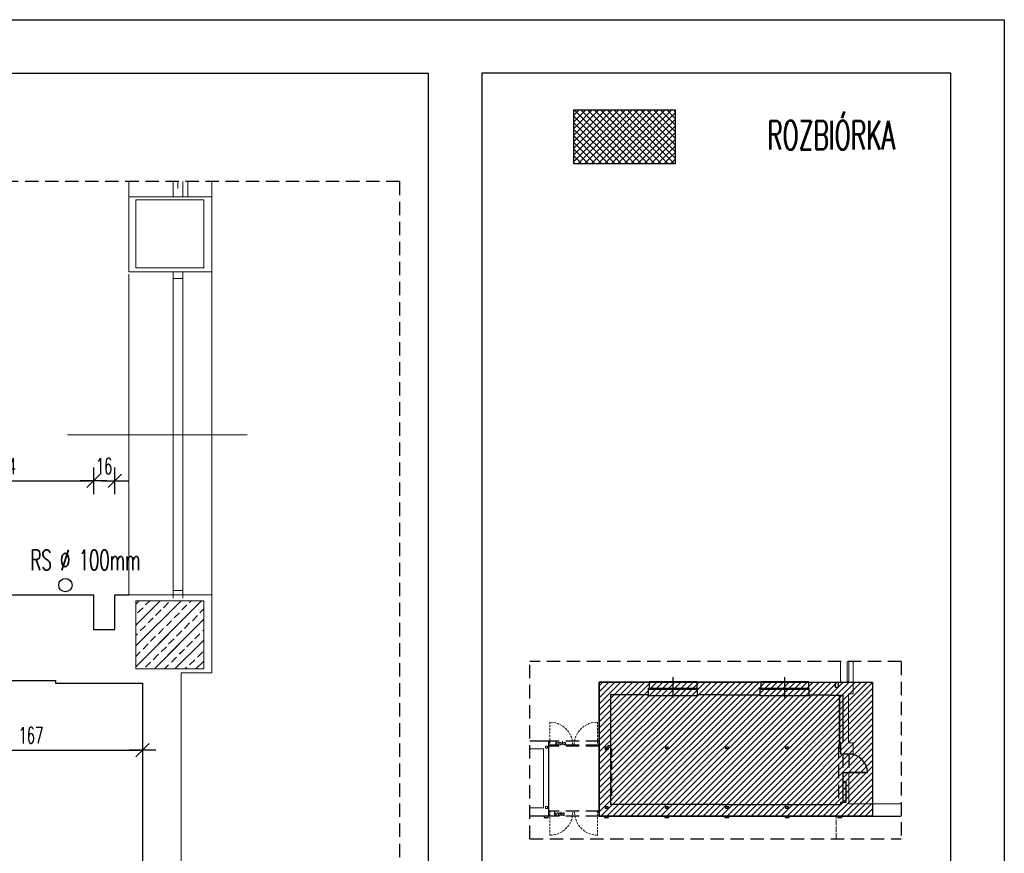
# Model space of a CAD drawing. Extents: x 678233 to 771511, y -128679 to -91169.
# Tile 41 of 62: x 758469 to 759205, y -94545 to -93922. Entities that reach past the tile are written whole.
import ezdxf
from ezdxf.enums import TextEntityAlignment as Align

# ---------------------------------------------------------------- set-up
doc = ezdxf.new("R2010")
doc.units = 0
doc.linetypes.add('DASHED', pattern=[0.75, 0.5, -0.25])
doc.linetypes.add('HIDDEN', pattern=[9.525, 6.35, -3.175])
doc.layers.get('0').update_dxf_attribs({"linetype": 'CONTINUOUS'})
doc.layers.get('Defpoints').update_dxf_attribs({"linetype": 'CONTINUOUS'})
for name, color, linetype in [('1_WYBURZENIA', 40, 'CONTINUOUS'), ('DRZWI', 2, 'CONTINUOUS'), ('h', 8, 'CONTINUOUS'), ('hatch', 8, 'CONTINUOUS'), ('MEBLE', 4, 'CONTINUOUS'), ('OKNA', 4, 'CONTINUOUS'), ('PDF_686_ZS31_Felińskiego13_XRF_Parter$PR-ściany', 7, 'CONTINUOUS'), ('PDF_686_ZS31_Felińskiego13_XRF_Parter$SC-SLUPY', 7, 'CONTINUOUS'), ('PDF_686_ZS31_Felińskiego13_XRF_Parter$SCIANY', 7, 'CONTINUOUS'), ('PRZEKROJOWE', 7, 'CONTINUOUS'), ('PRZERYWANA', 9, 'DASHED'), ('tabelka', 2, 'CONTINUOUS'), ('WIDOKOWE', 2, 'CONTINUOUS'), ('wyburzenia', 3, 'CONTINUOUS'), ('WYMIAROWE', 1, 'CONTINUOUS')]:
    doc.layers.add(name, color=color, linetype=linetype)
for name, color, linetype, true_color in [('PDF_686_ZS31_Felińskiego13_XRF_Parter$IA_1_widok', 9, 'CONTINUOUS', 0x808080), ('PDF_686_ZS31_Felińskiego13_XRF_Parter$OKNA', 9, 'CONTINUOUS', 0x808080), ('PDF_686_ZS31_Felińskiego13_XRF_Parter$powzabudowy', 9, 'CONTINUOUS', 0x808080), ('PDF_686_ZS31_Felińskiego13_XRF_Parter$TEKST', 9, 'CONTINUOUS', 0x808080), ('PDF_686_ZS31_Felińskiego13_XRF_Parter$widok', 9, 'CONTINUOUS', 0x808080), ('PDF_686_ZS31_Felińskiego13_XRF_Parter$widoki', 9, 'CONTINUOUS', 0x808080)]:
    doc.layers.add(name, color=color, linetype=linetype, true_color=true_color)
doc.styles.add('ROMANTS', font='ROMANS.shx', dxfattribs={"width": 0.6})
doc.dimstyles.new('WYMIAR1', dxfattribs={"dimtxt": 5, "dimasz": 1.5, "dimexe": 1.25, "dimexo": 0.625, "dimgap": 0.7, "dimtad": 1, "dimdec": 1, "dimdsep": 46, "dimtxsty": 'Standard', "dimblk1": 'WYMIAR1', "dimblk2": 'WYMIAR1', "dimsah": 1, "dimcen": 2.5, "dimse1": 1, "dimse2": 1, "dimclrd": 256, "dimclrt": 2, "dimadec": 0, "dimazin": 0, "dimtfac": 1, "dimtdec": 1, "dimtofl": 0, "dimtmove": 0, "dimatfit": 3, "dimldrblk": 'WYMIAR1', "dimfxl": 1, "dimtolj": 1, "dimtzin": 0, "dimarcsym": 0})

# ---------------------------------------------------------------- blocks, each defined once
blk = doc.blocks.new('WYMIAR1')
at = {"layer": 'WYMIAROWE'}
for p, q in [((0, 5), (0, -5)), ((0, 0), (-5, 0)), ((5, 0), (0, 0))]:
    blk.add_line(p, q, dxfattribs=at)
at = {"layer": 'WYMIAROWE', "color": 2}
blk.add_line((-2.5, -2.5), (2.5, 2.5), dxfattribs=at)
blk = doc.blocks.new('*D22')
at = {"layer": 'Defpoints', "color": 0, "transparency": 16777216}
for p in [(758523.94, -94266.58), (758389.94, -94322.64), (758523.94, -94322.64)]:
    blk.add_point(p, dxfattribs=at)
at = {"layer": 'WYMIAROWE', "color": 1, "lineweight": -2, "transparency": 16777216}
blk.add_line((758391.94, -94266.58), (758521.94, -94266.58), dxfattribs=at)
at = {"layer": 'WYMIAROWE', "color": 1, "lineweight": -2, "transparency": 16777216, "xscale": 2, "yscale": 2, "zscale": 2, "rotation": 180}
blk.add_blockref('WYMIAR1', (758389.94, -94266.58), dxfattribs=at)
at = {"layer": 'WYMIAROWE', "color": 1, "lineweight": -2, "transparency": 16777216, "xscale": 2, "yscale": 2, "zscale": 2}
blk.add_blockref('WYMIAR1', (758523.94, -94266.58), dxfattribs=at)
at = {"layer": 'WYMIAROWE', "color": 4, "transparency": 16777216, "insert": (758456.94, -94255.58), "char_height": 12, "attachment_point": 5, "style": 'ROMANTS'}
blk.add_mtext('\\A1;134', dxfattribs=at)
blk = doc.blocks.new('DOT1')
at = {"color": 1, "ltscale": 5}
for p, q in [((0, 33.36), (0, -33.36)), ((29.4, 0), (-47.89, 0))]:
    blk.add_line(p, q, dxfattribs=at)
at = {"color": 8, "ltscale": 5, "const_width": 7.48}
blk.add_lwpolyline([(-3.74, 0, 1), (3.74, 0, 1)], format="xyb", close=True, dxfattribs=at)
blk = doc.blocks.new('*D23')
at = {"layer": 'Defpoints', "color": 0, "transparency": 16777216}
for p in [(758539.94, -94266.58), (758523.94, -94322.64), (758539.94, -94322.64)]:
    blk.add_point(p, dxfattribs=at)
at = {"layer": 'WYMIAROWE', "color": 1, "lineweight": -2, "transparency": 16777216}
for p, q in [((758521.94, -94266.58), (758519.94, -94266.58)), ((758541.94, -94266.58), (758543.94, -94266.58))]:
    blk.add_line(p, q, dxfattribs=at)
at = {"layer": 'WYMIAROWE', "color": 1, "lineweight": -2, "transparency": 16777216, "xscale": 2, "yscale": 2, "zscale": 2}
blk.add_blockref('WYMIAR1', (758523.94, -94266.58), dxfattribs=at)
at = {"layer": 'WYMIAROWE', "color": 1, "lineweight": -2, "transparency": 16777216, "xscale": 2, "yscale": 2, "zscale": 2, "rotation": 180}
blk.add_blockref('WYMIAR1', (758539.94, -94266.58), dxfattribs=at)
at = {"layer": 'WYMIAROWE', "color": 4, "transparency": 16777216, "insert": (758531.94, -94255.58), "char_height": 12, "attachment_point": 5, "style": 'ROMANTS'}
blk.add_mtext('\\A1;16', dxfattribs=at)
blk = doc.blocks.new('*D20')
at = {"layer": 'Defpoints', "color": 0, "transparency": 16777216}
for p in [(758539.94, -94203.63), (757346.94, -94351.79), (758539.94, -95143.26)]:
    blk.add_point(p, dxfattribs=at)
at = {"layer": 'WYMIAROWE', "color": 1, "lineweight": -2, "transparency": 16777216}
blk.add_line((757348.94, -95143.26), (758537.94, -95143.26), dxfattribs=at)
at = {"layer": 'WYMIAROWE', "color": 1, "lineweight": -2, "transparency": 16777216, "xscale": 2, "yscale": 2, "zscale": 2, "rotation": 180}
blk.add_blockref('WYMIAR1', (757346.94, -95143.26), dxfattribs=at)
at = {"layer": 'WYMIAROWE', "color": 1, "lineweight": -2, "transparency": 16777216, "xscale": 2, "yscale": 2, "zscale": 2}
blk.add_blockref('WYMIAR1', (758539.94, -95143.26), dxfattribs=at)
at = {"layer": 'WYMIAROWE', "color": 4, "transparency": 16777216, "insert": (757943.44, -95122.26), "char_height": 12, "attachment_point": 5, "style": 'ROMANTS'}
blk.add_mtext('\\A1;\\P1193', dxfattribs=at)
blk = doc.blocks.new('*D29')
at = {"layer": 'Defpoints', "color": 0, "transparency": 16777216}
for p in [(758393.69, -94415.79), (758560.69, -94417.79), (758560.69, -94467.83)]:
    blk.add_point(p, dxfattribs=at)
at = {"layer": 'WYMIAROWE', "color": 1, "lineweight": -2, "transparency": 16777216}
blk.add_line((758395.69, -94467.83), (758558.69, -94467.83), dxfattribs=at)
at = {"layer": 'WYMIAROWE', "color": 1, "lineweight": -2, "transparency": 16777216, "xscale": 2, "yscale": 2, "zscale": 2, "rotation": 180}
blk.add_blockref('WYMIAR1', (758393.69, -94467.83), dxfattribs=at)
at = {"layer": 'WYMIAROWE', "color": 1, "lineweight": -2, "transparency": 16777216, "xscale": 2, "yscale": 2, "zscale": 2}
blk.add_blockref('WYMIAR1', (758560.69, -94467.83), dxfattribs=at)
at = {"layer": 'WYMIAROWE', "color": 4, "transparency": 16777216, "insert": (758477.19, -94456.83), "char_height": 12, "attachment_point": 5, "style": 'ROMANTS'}
blk.add_mtext('\\A1;167', dxfattribs=at)

msp = doc.modelspace()

# ---------------------------------------------------------------- hatches: boundary and pattern name
at = {"layer": 'hatch'}
h = msp.add_hatch(dxfattribs=at)
h.set_pattern_fill('ANSI31', color=256)
h.paths.add_polyline_path([(758902.11, -94416.98), (759106.57, -94416.98), (759106.57, -94517.25), (758902.11, -94517.25)])
at = {"layer": 'wyburzenia'}
h = msp.add_hatch(dxfattribs=at)
h.set_pattern_fill('_USER', color=256, scale=3.5, angle=45, style=0, double=1, pattern_type=0)
h.set_pattern_definition([(45, (518770.521, -71843.36), (-2.474873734, 2.474873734), []), (135, (518770.521, -71843.36), (-2.474873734, -2.474873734), [])])
h.paths.add_polyline_path([(758883.12, -93989.17), (758959.05, -93989.17), (758959.05, -94029.63), (758883.12, -94029.63)])

# ---------------------------------------------------------------- linework, layer by layer
at = {"layer": '1_WYBURZENIA'}
msp.add_lwpolyline([(758902.11, -94416.98), (759106.57, -94416.98), (759106.57, -94517.25), (758902.11, -94517.25)], close=True, dxfattribs=at)
at = {"layer": 'Defpoints'}
for p, q in [((758539.94, -94351.79), (758550.51, -94351.79)), ((758939.46, -94416.98), (758939.46, -94421.48)), ((758975.01, -94416.98), (758975.01, -94421.48)), ((758975.57, -94426.58), (758975.57, -94421.48)), ((759023.01, -94416.98), (759023.01, -94421.48)), ((759058.56, -94416.98), (759058.56, -94421.48)), ((759059.12, -94426.58), (759059.12, -94421.48)), ((759081.06, -94420.88), (759081.06, -94416.98)), ((759081.06, -94416.98), (759082.64, -94416.98)), ((759084.17, -94470.75), (759091.93, -94470.75)), ((759086.42, -94491.3), (759086.42, -94507.13)), ((759012.37, -94508.55), (759050.11, -94508.55)), ((759081.17, -94508.55), (759082.52, -94508.55)), ((759086.42, -94507.13), (759082.52, -94507.13)), ((759082.52, -94507.13), (759082.52, -94508.55))]:
    msp.add_line(p, q, dxfattribs=at)
msp.add_lwpolyline([(757105.03, -93921.74), (759205.03, -93921.74), (759205.03, -95406.74), (757105.03, -95406.74)], close=True, dxfattribs=at)
at = {"layer": 'DRZWI'}
for p, q in [((759088.78, -94484.24), (759102.8, -94484.24)), ((759088.78, -94484.55), (759102.8, -94484.55))]:
    msp.add_line(p, q, dxfattribs=at)
msp.add_arc((759088.77, -94484.87), 14.03, 1.29788, 89.98961, dxfattribs=at)
at = {"layer": 'h'}
for points in [[(758555.6, -94358.82), (758558.14, -94356.28)], [(758555.6, -94374.52), (758573.84, -94356.28)], [(758555.6, -94389.79), (758589.54, -94356.28)], [(758555.6, -94358.82), (758558.14, -94356.28)], [(758555.6, -94374.52), (758573.84, -94356.28)], [(758555.6, -94389.79), (758589.54, -94356.28)], [(758555.6, -94405.49), (758604.81, -94356.28)], [(758562.81, -94359.25), (758566.2, -94356.28)], [(758562.81, -94359.25), (758566.2, -94356.28)], [(758595.9, -94357.55), (758597.17, -94356.28)], [(758556.87, -94365.19), (758561.11, -94361.37)], [(758556.87, -94365.19), (758561.11, -94361.37)], [(758570.45, -94367.31), (758574.69, -94363.06)], [(758570.45, -94367.31), (758574.69, -94363.06)], [(758576.39, -94361.37), (758580.2, -94357.55)], [(758576.39, -94361.37), (758580.2, -94357.55)], [(758589.96, -94363.06), (758593.78, -94359.25)], [(758603.54, -94365.19), (758606.51, -94362.22)], [(758555.6, -94405.49), (758589.69, -94371.4)], [(758564.93, -94372.82), (758568.75, -94369)], [(758564.93, -94372.82), (758568.75, -94369)], [(758569.6, -94407.19), (758606.51, -94369.85)], [(758578.51, -94374.94), (758582.33, -94371.13)], [(758578.51, -94374.94), (758582.33, -94371.13)], [(758584.45, -94369), (758588.27, -94365.19)], [(758584.45, -94369), (758588.27, -94365.19)], [(758598.02, -94371.13), (758601.84, -94367.31)], [(758558.99, -94378.76), (758562.81, -94374.94)], [(758558.99, -94378.76), (758562.81, -94374.94)], [(758572.57, -94380.88), (758576.39, -94377.06)], [(758572.57, -94380.88), (758576.39, -94377.06)], [(758586.14, -94382.58), (758589.96, -94378.76)], [(758586.14, -94382.58), (758589.96, -94378.76)], [(758592.08, -94377.06), (758595.9, -94372.82)], [(758605.66, -94378.76), (758606.51, -94377.91)], [(758555.6, -94382.16), (758556.87, -94380.88)], [(758555.6, -94382.16), (758556.87, -94380.88)], [(758566.63, -94386.4), (758570.45, -94382.58)], [(758566.63, -94386.4), (758570.45, -94382.58)], [(758580.2, -94388.52), (758584.45, -94384.7)], [(758580.2, -94388.52), (758584.45, -94384.7)], [(758584.87, -94407.19), (758606.51, -94385.55)], [(758599.72, -94384.7), (758603.54, -94380.88)], [(758561.11, -94392.34), (758564.93, -94388.52)], [(758561.11, -94392.34), (758564.93, -94388.52)], [(758569.6, -94407.19), (758589.69, -94386.87)], [(758574.69, -94394.46), (758578.51, -94390.64)], [(758574.69, -94394.46), (758578.51, -94390.64)], [(758588.27, -94396.16), (758592.08, -94392.34)], [(758593.78, -94390.64), (758598.02, -94386.4)], [(758555.6, -94397.85), (758558.99, -94394.46)], [(758555.6, -94397.85), (758558.99, -94394.46)], [(758568.75, -94400.4), (758572.57, -94396.16)], [(758568.75, -94400.4), (758572.57, -94396.16)], [(758582.33, -94402.1), (758586.14, -94398.28)], [(758582.33, -94402.1), (758586.14, -94398.28)], [(758588.27, -94396.16), (758589.69, -94394.73)], [(758595.9, -94404.22), (758599.72, -94400.4)], [(758601.84, -94398.28), (758605.66, -94394.46)], [(758562.81, -94405.91), (758566.63, -94402.1)], [(758562.81, -94405.91), (758566.63, -94402.1)], [(758577.23, -94407.19), (758580.2, -94404.22)], [(758577.23, -94407.19), (758580.2, -94404.22)], [(758584.87, -94407.19), (758589.69, -94402.37)], [(758592.93, -94407.19), (758593.78, -94405.91)], [(758600.57, -94407.19), (758606.51, -94401.25)]]:
    msp.add_lwpolyline(points, dxfattribs=at)
at = {"layer": 'MEBLE', "color": 8, "linetype": 'HIDDEN'}
for p, q in [((758911.27, -94466.6), (758911.27, -94486.1)), ((758911.27, -94486.1), (758911.27, -94505.6))]:
    msp.add_line(p, q, dxfattribs=at)
at = {"layer": 'MEBLE'}
msp.add_lwpolyline([(759081.92, -94465.35), (759081.92, -94465.35), (759081.92, -94426.88), (759081.92, -94426.88)], close=True, dxfattribs=at)
at = {"layer": 'OKNA'}
for p, q in [((758957.23, -94413.21), (758957.23, -94428.48)), ((759040.78, -94413.21), (759040.78, -94428.48)), ((758938.89, -94421.48), (758975.57, -94421.48)), ((758938.89, -94422.38), (758975.57, -94422.38)), ((759022.44, -94421.48), (759059.12, -94421.48)), ((759022.44, -94422.38), (759059.12, -94422.38))]:
    msp.add_line(p, q, dxfattribs=at)
at = {"layer": 'PDF_686_ZS31_Felińskiego13_XRF_Parter$IA_1_widok', "lineweight": 0}
for points in [[(758612.45, -94056.56), (758612.45, -94042.83)], [(758612.45, -94354.15), (758612.45, -94110.21)], [(759091.93, -94417.33), (759091.93, -94401.74)]]:
    msp.add_lwpolyline(points, dxfattribs=at)
at = {"layer": 'PDF_686_ZS31_Felińskiego13_XRF_Parter$OKNA', "lineweight": 0}
for points in [[(758583.6, -94042.83), (758583.6, -94054.2)], [(758590.81, -94042.83), (758590.81, -94054.2)], [(758594.63, -94042.83), (758594.63, -94054.2)], [(758583.6, -94354.15), (758583.6, -94110.21)], [(758590.81, -94354.15), (758590.81, -94110.21)], [(758583.6, -94115.3), (758590.81, -94115.3)], [(758583.6, -94351.54), (758583.6, -94163.29)], [(758590.81, -94354.15), (758590.81, -94163.29)], [(758504.69, -94232.18), (758639.02, -94232.18)], [(758612.45, -94232.18), (758615.42, -94232.18)], [(758583.6, -94348.64), (758590.81, -94348.64)], [(759087.61, -94416.94), (759087.61, -94401.74)], [(759087.61, -94417.33), (759087.61, -94401.74)], [(759088.69, -94417.33), (759088.69, -94401.74)], [(759088.69, -94417.33), (759088.69, -94401.74)], [(759087.61, -94416.5), (759088.69, -94416.5)]]:
    msp.add_lwpolyline(points, dxfattribs=at)
at = {"layer": 'PDF_686_ZS31_Felińskiego13_XRF_Parter$powzabudowy', "lineweight": 0}
for points in [[(759079.21, -94519.09), (759079.21, -94517.24)], [(759079.21, -94523.54), (759079.21, -94521.76)], [(759079.21, -94528.06), (759079.21, -94526.28)], [(759079.21, -94532.58), (759079.21, -94530.8)]]:
    msp.add_lwpolyline(points, dxfattribs=at)
at = {"layer": 'PDF_686_ZS31_Felińskiego13_XRF_Parter$PR-ściany', "lineweight": 13}
msp.add_lwpolyline([(758850.31, -94467.02), (758856.03, -94467.02)], dxfattribs=at)
at = {"layer": 'PDF_686_ZS31_Felińskiego13_XRF_Parter$SC-SLUPY', "lineweight": 13}
for p, q in [((758550.51, -94351.79), (758612.45, -94351.79)), ((759082.64, -94416.98), (759091.93, -94416.98))]:
    msp.add_line(p, q, dxfattribs=at)
for points in [[(758555.6, -94056.32), (758606.51, -94056.32), (758606.51, -94107.24), (758555.6, -94107.24)], [(758555.6, -94356.28), (758606.51, -94356.28), (758606.51, -94407.19), (758555.6, -94407.19)]]:
    msp.add_lwpolyline(points, close=True, dxfattribs=at)
msp.add_lwpolyline([(758589.69, -94407.19), (758555.6, -94407.19), (758555.6, -94356.28), (758589.69, -94356.28)], dxfattribs=at)
at = {"layer": 'PDF_686_ZS31_Felińskiego13_XRF_Parter$SCIANY', "lineweight": 13}
for p, q in [((758612.45, -94410.16), (758612.45, -94351.79)), ((758589.54, -94654.11), (758589.54, -94410.16)), ((758589.54, -94410.16), (758612.45, -94410.16)), ((759091.93, -94425.73), (759091.93, -94416.98)), ((759088.5, -94462.32), (759088.5, -94425.73)), ((759088.5, -94425.73), (759091.93, -94425.73)), ((758856.03, -94467.02), (758860.42, -94467.02)), ((758860.42, -94467.02), (758860.42, -94511.05)), ((759091.93, -94462.32), (759088.5, -94462.32)), ((759091.93, -94470.75), (759091.93, -94462.32)), ((759088.82, -94507.95), (759088.82, -94484.55)), ((758860.42, -94511.05), (758850.31, -94511.05)), ((759127.99, -94507.95), (759088.82, -94507.95))]:
    msp.add_line(p, q, dxfattribs=at)
for points in [[(758550.51, -94110.21), (758612.45, -94110.21), (758612.45, -94054.2), (758550.51, -94054.2)], [(758861.95, -94464.98), (758863.48, -94464.98), (758863.48, -94466.44), (758861.95, -94466.44)], [(758861.95, -94511.63), (758863.48, -94511.63), (758863.48, -94510.1), (758861.95, -94510.1)]]:
    msp.add_lwpolyline(points, close=True, dxfattribs=at)
at = {"layer": 'PDF_686_ZS31_Felińskiego13_XRF_Parter$TEKST', "lineweight": 0}
msp.add_line((758873.46, -94514.92), (758874.47, -94514.92), dxfattribs=at)
for points in [[(758869.61, -94461.19), (758869.61, -94463.92)], [(758870.63, -94462.08), (758869.61, -94463.41)], [(758870, -94463.39), (758870.76, -94464.41)], [(758871.33, -94462.08), (758871.33, -94463.92)], [(758871.33, -94462.9), (758871.46, -94462.46), (758871.65, -94462.2), (758871.84, -94462.08), (758872.16, -94462.08)], [(758873.81, -94462.46), (758873.62, -94462.2), (758873.43, -94462.08), (758873.11, -94462.08), (758872.92, -94462.2), (758872.67, -94462.46), (758872.61, -94462.9), (758872.61, -94463.16), (758872.67, -94463.54), (758872.92, -94463.79), (758873.11, -94463.92), (758873.43, -94463.92), (758873.62, -94463.79), (758873.81, -94463.54)], [(758873.81, -94462.08), (758873.81, -94463.92)], [(758874.45, -94462.08), (758875.15, -94462.08)], [(758874.77, -94461.19), (758874.77, -94463.41), (758874.83, -94463.79), (758875.02, -94463.92), (758875.28, -94463.92)], [(758877, -94462.46), (758876.81, -94462.2), (758876.61, -94462.08), (758876.3, -94462.08), (758876.11, -94462.2), (758875.85, -94462.46), (758875.79, -94462.9), (758875.79, -94463.16), (758875.85, -94463.54), (758876.11, -94463.79), (758876.3, -94463.92), (758876.61, -94463.92), (758876.81, -94463.79), (758877, -94463.54)], [(758877, -94462.08), (758877, -94463.92)], [(758868.66, -94513.99), (758868.66, -94516.73)], [(758869.67, -94514.88), (758868.66, -94516.22)], [(758869.04, -94515.71), (758869.8, -94516.73)], [(758870.37, -94514.88), (758870.37, -94516.73)], [(758870.37, -94515.71), (758870.5, -94515.27), (758870.69, -94515.01), (758870.88, -94514.88), (758871.2, -94514.88)], [(758872.86, -94515.27), (758872.67, -94515.01), (758872.47, -94514.88), (758872.16, -94514.88), (758871.97, -94515.01), (758871.71, -94515.27), (758871.65, -94515.71), (758871.65, -94515.97), (758871.71, -94516.35), (758871.97, -94516.6), (758872.16, -94516.73), (758872.47, -94516.73), (758872.67, -94516.6), (758872.86, -94516.35)], [(758872.86, -94514.88), (758872.86, -94516.73)], [(758873.81, -94513.99), (758873.81, -94516.22), (758873.87, -94516.6), (758874.07, -94516.73), (758874.32, -94516.73)], [(758876.04, -94515.27), (758875.85, -94515.01), (758875.66, -94514.88), (758875.34, -94514.88), (758875.15, -94515.01), (758874.89, -94515.27), (758874.83, -94515.71), (758874.83, -94515.97), (758874.89, -94516.35), (758875.15, -94516.6), (758875.34, -94516.73), (758875.66, -94516.73), (758875.85, -94516.6), (758876.04, -94516.35)], [(758876.04, -94514.88), (758876.04, -94516.73)]]:
    msp.add_lwpolyline(points, dxfattribs=at)
at = {"layer": 'PDF_686_ZS31_Felińskiego13_XRF_Parter$widok', "lineweight": 0}
for points in [[(758867.11, -94447.11), (758865.13, -94446.98), (758865.13, -94448.13)], [(758865.13, -94448.95), (758865.13, -94450.61)], [(758865.13, -94451.44), (758865.13, -94453.09)], [(758869.59, -94447.55), (758869.27, -94447.49), (758867.93, -94447.23)], [(758871.88, -94448.38), (758871.24, -94448.06), (758870.35, -94447.81)], [(758874.11, -94449.53), (758873.15, -94448.95), (758872.64, -94448.7)], [(758876.08, -94450.93), (758874.93, -94450.04), (758874.81, -94449.91)], [(758877.93, -94452.64), (758876.72, -94451.44)], [(758887.79, -94452.64), (758889, -94451.44)], [(758889.63, -94450.93), (758890.78, -94450.04), (758890.91, -94449.91)], [(758891.61, -94449.53), (758892.56, -94448.95), (758893.07, -94448.7)], [(758893.83, -94448.38), (758894.47, -94448.06), (758895.36, -94447.81)], [(758896.13, -94447.55), (758896.44, -94447.49), (758897.78, -94447.23)], [(758898.88, -94447.11), (758900.85, -94446.98), (758900.85, -94448.13)], [(758900.85, -94448.95), (758900.85, -94450.61)], [(758900.85, -94451.44), (758900.85, -94453.09)], [(758865.13, -94453.92), (758865.13, -94455.57)], [(758865.13, -94456.4), (758865.13, -94458.05)], [(758865.13, -94458.88), (758865.13, -94460.47)], [(758879.45, -94454.55), (758879.33, -94454.43), (758878.43, -94453.28)], [(758880.66, -94456.72), (758880.41, -94456.21), (758879.83, -94455.25)], [(758881.55, -94459.01), (758881.3, -94458.12), (758880.98, -94457.48)], [(758882.13, -94461.43), (758881.87, -94460.09), (758881.81, -94459.77)], [(758883.59, -94461.43), (758883.84, -94460.09), (758883.91, -94459.77)], [(758884.16, -94459.01), (758884.42, -94458.12), (758884.73, -94457.48)], [(758885.05, -94456.72), (758885.31, -94456.21), (758885.88, -94455.25)], [(758886.26, -94454.55), (758886.39, -94454.43), (758887.28, -94453.28)], [(758900.85, -94453.92), (758900.85, -94455.57)], [(758900.85, -94456.4), (758900.85, -94458.05)], [(758900.85, -94458.88), (758900.85, -94460.47)], [(758865.13, -94463.78), (758865.13, -94464.99), (758864.37, -94464.99)], [(758865.13, -94464.23), (758864.37, -94464.23)], [(758865.13, -94461.3), (758865.13, -94462.95)], [(758882.38, -94464.23), (758882.25, -94462.25)], [(758883.33, -94464.23), (758883.46, -94462.25)], [(758900.83, -94461.3), (758900.83, -94462.95)], [(758900.83, -94463.78), (758900.83, -94464.99), (758901.6, -94464.99)], [(758865.13, -94514.65), (758865.13, -94513.5), (758864.37, -94513.5)], [(758865.13, -94513.5), (758864.37, -94513.5)], [(758865.13, -94517.13), (758865.13, -94515.47)], [(758865.13, -94519.61), (758865.13, -94517.96)], [(758882.13, -94517.06), (758881.87, -94518.34), (758881.81, -94518.66)], [(758882.38, -94514.26), (758882.25, -94516.24)], [(758883.72, -94514.26), (758883.84, -94516.24)], [(758883.97, -94517.06), (758884.22, -94518.34), (758884.29, -94518.66)], [(758902.11, -94513.5), (758900.77, -94513.5)], [(758900.96, -94514.65), (758900.96, -94513.5), (758901.73, -94513.5)], [(758900.96, -94517.13), (758900.96, -94515.47)], [(758900.96, -94519.61), (758900.96, -94517.96)], [(758902.11, -94513.5), (758901.09, -94513.5)], [(758902.11, -94514.26), (758901.09, -94514.26)], [(759079.21, -94517.43), (759079.21, -94519.09)], [(758865.13, -94522.09), (758865.13, -94520.44)], [(758865.13, -94524.57), (758865.13, -94522.92)], [(758865.13, -94526.99), (758865.13, -94525.4)], [(758877.93, -94525.85), (758876.72, -94526.99)], [(758879.45, -94523.87), (758879.33, -94524.07), (758878.43, -94525.21)], [(758880.66, -94521.71), (758880.41, -94522.28), (758879.83, -94523.17)], [(758881.55, -94519.42), (758881.3, -94520.37), (758880.98, -94521.01)], [(758884.54, -94519.42), (758884.8, -94520.37), (758885.12, -94521.01)], [(758885.43, -94521.71), (758885.69, -94522.28), (758886.26, -94523.17)], [(758886.64, -94523.87), (758886.77, -94524.07), (758887.66, -94525.21)], [(758888.17, -94525.85), (758889.38, -94526.99)], [(758900.96, -94522.09), (758900.96, -94520.44)], [(758900.96, -94524.57), (758900.96, -94522.92)], [(758900.96, -94526.99), (758900.96, -94525.4)], [(759079.21, -94519.92), (759079.21, -94521.57)], [(759079.21, -94522.4), (759079.21, -94524.05)], [(759079.21, -94524.88), (759079.21, -94526.53)], [(758865.13, -94529.47), (758865.13, -94527.82)], [(758867.11, -94531.38), (758865.13, -94531.51), (758865.13, -94530.3)], [(758869.59, -94530.87), (758869.27, -94531), (758867.93, -94531.26)], [(758871.88, -94530.11), (758871.24, -94530.37), (758870.35, -94530.62)], [(758874.11, -94528.97), (758873.15, -94529.54), (758872.64, -94529.73)], [(758876.08, -94527.5), (758874.93, -94528.46), (758874.81, -94528.52)], [(758890.02, -94527.5), (758891.16, -94528.46), (758891.29, -94528.52)], [(758891.99, -94528.97), (758892.94, -94529.54), (758893.45, -94529.73)], [(758894.22, -94530.11), (758894.85, -94530.37), (758895.74, -94530.62)], [(758896.51, -94530.87), (758896.83, -94531), (758898.16, -94531.26)], [(758898.99, -94531.38), (758900.96, -94531.51), (758900.96, -94530.3)], [(758900.96, -94529.47), (758900.96, -94527.82)], [(759079.21, -94527.36), (759079.21, -94529.02)], [(759079.21, -94529.84), (759079.21, -94531.5)], [(759079.21, -94532.33), (759079.21, -94533.98)]]:
    msp.add_lwpolyline(points, dxfattribs=at)
at = {"layer": 'PDF_686_ZS31_Felińskiego13_XRF_Parter$widoki', "lineweight": 0}
for points in [[(758550.51, -94054.44), (758550.51, -94042.83)], [(758586.99, -94042.83), (758586.99, -94047.84)], [(758550.51, -94352.03), (758550.51, -94111.9)], [(758550.51, -94351.54), (758550.51, -94163.29)], [(759082.64, -94416.94), (759082.64, -94401.74)], [(759082.64, -94417.01), (759082.64, -94401.74)]]:
    msp.add_lwpolyline(points, dxfattribs=at)
at = {"layer": 'PRZEKROJOWE'}
for p, q in [((758389.94, -94351.79), (758523.94, -94351.79)), ((758523.94, -94351.79), (758523.94, -94377.79)), ((758539.94, -94377.79), (758539.94, -94351.79)), ((758523.94, -94377.79), (758539.94, -94377.79)), ((758393.69, -94415.79), (758495.69, -94415.79)), ((758495.69, -94415.79), (758495.69, -94417.79)), ((758495.69, -94417.79), (758560.69, -94417.79)), ((758560.69, -94417.79), (758560.69, -94651.79)), ((758939.46, -94416.98), (758902.11, -94416.98)), ((758902.11, -94416.98), (758902.11, -94517.25)), ((758938.89, -94426.58), (758938.89, -94421.48)), ((759023.01, -94416.98), (758975.01, -94416.98)), ((759022.44, -94426.58), (759022.44, -94421.48)), ((759058.56, -94416.98), (759078.66, -94416.98)), ((759078.66, -94416.98), (759078.66, -94420.88)), ((759078.66, -94420.88), (759081.06, -94420.88)), ((758910.47, -94426.58), (758910.47, -94464.75)), ((758938.89, -94426.58), (758910.47, -94426.58)), ((758993.64, -94426.58), (758975.57, -94426.58)), ((758993.64, -94426.58), (759022.44, -94426.58)), ((759059.12, -94426.58), (759074.42, -94426.58)), ((759074.42, -94426.58), (759074.42, -94426.88)), ((759074.42, -94426.88), (759084.17, -94426.88)), ((759084.17, -94426.88), (759084.17, -94461.98)), ((758864.24, -94461.23), (758850.31, -94461.23)), ((758864.24, -94461.23), (758864.24, -94517.25)), ((758910.47, -94464.75), (758908.67, -94464.75)), ((758908.67, -94464.75), (758908.67, -94467.6)), ((758910.47, -94464.75), (758910.47, -94508.55)), ((759082.67, -94461.98), (759082.67, -94467)), ((759082.67, -94467), (759082.67, -94470.75)), ((758908.67, -94467.6), (758906.42, -94467.6)), ((759082.67, -94470.75), (759084.17, -94470.75)), ((759084.17, -94484.55), (759088.82, -94484.55)), ((759084.17, -94484.55), (759084.17, -94491.3)), ((759084.17, -94491.3), (759086.42, -94491.3)), ((758993.64, -94508.55), (758910.47, -94508.55)), ((758993.64, -94508.55), (759082.52, -94508.55)), ((759044.12, -94509.3), (759044.04, -94509.3)), ((758864.24, -94517.25), (758850.31, -94517.25)), ((758902.11, -94517.25), (759088.52, -94517.25)), ((758902.11, -94517.25), (759127.99, -94517.25))]:
    msp.add_line(p, q, dxfattribs=at)
for points in [[(758906.94, -94465.35), (758908.59, -94465.35), (758908.59, -94467), (758906.94, -94467)], [(758951.87, -94465.35), (758953.52, -94465.35), (758953.52, -94467), (758951.87, -94467)], [(758996.79, -94465.35), (758998.44, -94465.35), (758998.44, -94467), (758996.79, -94467)], [(758996.79, -94465.35), (758998.44, -94465.35), (758998.44, -94467), (758996.79, -94467)], [(759041.79, -94465.35), (759043.44, -94465.35), (759043.44, -94467), (759041.79, -94467)], [(759081.17, -94465.35), (759082.67, -94465.35), (759082.67, -94467), (759081.17, -94467)], [(758906.94, -94509.98), (758908.59, -94509.98), (758908.59, -94511.63), (758906.94, -94511.63)], [(758951.87, -94509.98), (758953.52, -94509.98), (758953.52, -94511.63), (758951.87, -94511.63)], [(758996.79, -94509.98), (758998.44, -94509.98), (758998.44, -94511.63), (758996.79, -94511.63)], [(759041.79, -94509.98), (759043.44, -94509.98), (759043.44, -94511.63), (759041.79, -94511.63)]]:
    msp.add_lwpolyline(points, close=True, dxfattribs=at)
msp.add_circle((758502.99, -94344.53), 5, dxfattribs=at)
at = {"layer": 'PRZERYWANA', "ltscale": 20}
for p, q in [((758752.81, -94042.83), (757251.6, -94042.83)), ((758752.81, -94042.83), (758752.81, -95194.2)), ((759127.99, -94401.74), (758850.31, -94401.74)), ((758850.31, -94534.16), (758850.31, -94401.74)), ((759127.99, -94401.74), (759127.99, -94534.16)), ((758902.11, -94461.23), (758863.86, -94461.23)), ((758902.11, -94464.23), (758863.86, -94464.23)), ((758902.11, -94464.99), (758863.86, -94464.99)), ((759081.17, -94463.81), (759081.17, -94508.55)), ((759084.17, -94470.75), (759084.17, -94484.55)), ((759088.78, -94470.75), (759088.78, -94484.55)), ((758902.11, -94513.5), (758863.99, -94513.5)), ((758902.11, -94517.25), (758863.99, -94517.25)), ((758902.11, -94513.5), (758893.6, -94513.5)), ((758850.31, -94534.16), (759127.99, -94534.16))]:
    msp.add_line(p, q, dxfattribs=at)
for points in [[(758861, -94517.25), (758861, -94518.3), (758864, -94518.3), (758864, -94518.3), (758864, -94517.25)], [(758906.12, -94517.25), (758906.12, -94518.3), (758909.12, -94518.3), (758909.12, -94518.3), (758909.12, -94517.25)], [(758951.12, -94517.25), (758951.12, -94518.3), (758954.12, -94518.3), (758954.12, -94518.3), (758954.12, -94517.25)], [(758996.12, -94517.25), (758996.12, -94518.3), (758999.12, -94518.3), (758999.12, -94518.3), (758999.12, -94517.25)], [(759041.12, -94517.25), (759041.12, -94518.3), (759044.12, -94518.3), (759044.12, -94518.3), (759044.12, -94517.25)], [(759080.49, -94517.25), (759080.49, -94518.3), (759083.49, -94518.3), (759083.49, -94518.3), (759083.49, -94517.25)]]:
    msp.add_lwpolyline(points, dxfattribs=at)
at = {"layer": 'tabelka'}
for points in [[(757197.88, -93961.74), (758774.32, -93961.74), (758774.32, -95366.74), (757197.88, -95366.74)], [(758814.32, -95366.74), (759165.03, -95366.74), (759165.03, -93961.74), (758814.32, -93961.74)]]:
    msp.add_lwpolyline(points, close=True, dxfattribs=at)
at = {"layer": 'WIDOKOWE'}
for p, q in [((758939.46, -94416.53), (758975.01, -94416.53)), ((758939.46, -94416.98), (758939.46, -94416.53)), ((758975.01, -94416.98), (758975.01, -94416.53)), ((759023.01, -94416.53), (759058.56, -94416.53)), ((759023.01, -94416.98), (759023.01, -94416.53)), ((759058.56, -94416.98), (759058.56, -94416.53)), ((758938.43, -94426.58), (758938.43, -94427.03)), ((758938.43, -94427.03), (758976.02, -94427.03)), ((758976.02, -94426.58), (758976.02, -94427.03)), ((759021.98, -94426.58), (759021.98, -94427.03)), ((759021.98, -94427.03), (759059.57, -94427.03)), ((759059.57, -94426.58), (759059.57, -94427.03)), ((759084.17, -94491.3), (759084.17, -94507.13))]:
    msp.add_line(p, q, dxfattribs=at)
at = {"layer": 'wyburzenia'}
msp.add_lwpolyline([(758883.12, -93989.17), (758959.05, -93989.17), (758959.05, -94029.63), (758883.12, -94029.63)], close=True, dxfattribs=at)

# ---------------------------------------------------------------- texts
at = {"layer": 'PRZERYWANA', "ltscale": 20, "style": 'ROMANTS', "width": 0.6}
msp.add_text('RS %%C 100mm', height=15.0341, dxfattribs=at).set_placement((758476.98, -94333.22))
at = {"layer": 'WIDOKOWE', "style": 'ROMANTS', "width": 0.6}
msp.add_text('ROZBIÓRKA', height=21.337, dxfattribs=at).set_placement((759075.38, -94018.79), align=Align.CENTER)

# ---------------------------------------------------------------- dimensions: what is measured, and where the dimension line sits
at = {"layer": 'WYMIAROWE'}
dim = msp.add_linear_dim(base=(758539.94, -95143.26), p1=(757346.94, -94351.79), p2=(758539.94, -94203.63), text='\\P<>', dimstyle='WYMIAR1', override={"dimtxt": 12, "dimasz": 2, "dimexe": 7, "dimexo": 5, "dimgap": 5, "dimzin": 12, "dimtxsty": 'ROMANTS', "dimcen": 0, "dimclrd": 1, "dimclrt": 4, "dimtfac": 0.005, "dimtix": 1, "dimldrblk": 'DOT1', "dimtzin": 12}, dxfattribs=at)
dim.commit()
dim.dimension.update_dxf_attribs({"geometry": '*D20', "text_midpoint": (757943.44, -95122.26)})
for base, p1, p2, picture, middle in [((758523.94, -94266.58), (758389.94, -94322.64), (758523.94, -94322.64), '*D22', (758456.94, -94255.58)), ((758539.94, -94266.58), (758523.94, -94322.64), (758539.94, -94322.64), '*D23', (758531.94, -94255.58)), ((758560.69, -94467.83), (758393.69, -94415.79), (758560.69, -94417.79), '*D29', (758477.19, -94456.83))]:
    dim = msp.add_linear_dim(base=base, p1=p1, p2=p2, dimstyle='WYMIAR1', override={"dimtxt": 12, "dimasz": 2, "dimexe": 7, "dimexo": 5, "dimgap": 5, "dimzin": 12, "dimtxsty": 'ROMANTS', "dimcen": 0, "dimclrd": 1, "dimclrt": 4, "dimtfac": 0.005, "dimtix": 1, "dimldrblk": 'DOT1', "dimtzin": 12}, dxfattribs=at)
    dim.commit()
    dim.dimension.update_dxf_attribs({"geometry": picture, "text_midpoint": middle})

doc.saveas('drawing.dxf')
